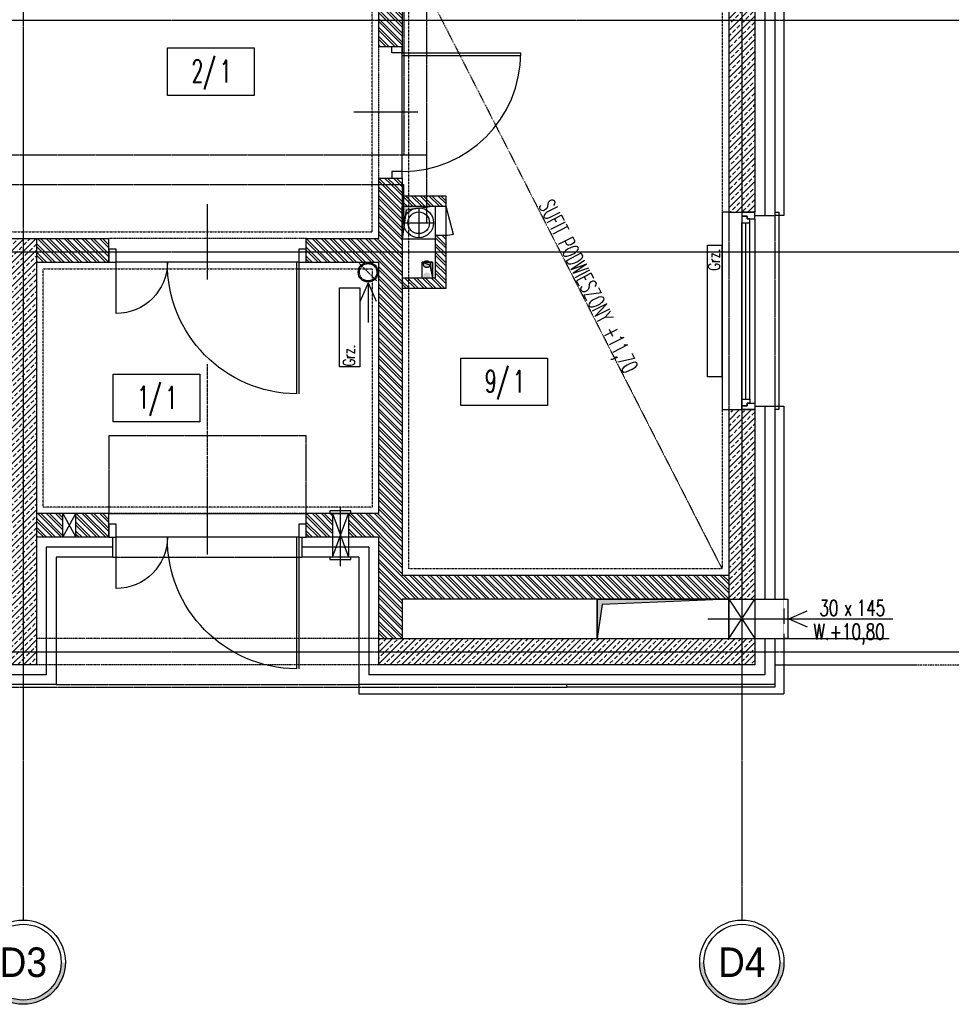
# Model space of a CAD drawing. Header units: inches. Extents: x 788 to 26783, y -4103 to 21.
# Tile 58 of 101: x 22082 to 22790, y -3749 to -3001. Entities that reach past the tile are written whole.
import ezdxf
from ezdxf.enums import TextEntityAlignment as Align

# ---------------------------------------------------------------- set-up
doc = ezdxf.new("R2010")
doc.units = ezdxf.units.IN
doc.header["$MEASUREMENT"] = 0
for name, pattern in [('CENTER', [2, 1.25, -0.25, 0.25, -0.25]), ('DASHDOT', [1, 0.5, -0.25, 0, -0.25]), ('DASHED', [0.75, 0.5, -0.25]), ('DASHED2', [0.375, 0.25, -0.125]), ('DIVIDE', [31.75, 12.7, -6.35, 0, -6.35, 0, -6.35])]:
    doc.linetypes.add(name, pattern=pattern)
for name, color, linetype in [('Drz---drzwi', 5, 'Continuous'), ('Fas-metal-widok', 8, 'Continuous'), ('Ins-co', 2, 'Continuous'), ('Ins-went', 141, 'Continuous'), ('Ins-wod', 4, 'Continuous'), ('Okn---okna', 5, 'Continuous'), ('Opis-pom', 6, 'Continuous'), ('Opis_pom_ramka', 6, 'Continuous'), ('Os-osie', 1, 'CENTER'), ('Os-osie glowne', 1, 'CENTER'), ('Os-osie-opis', 2, 'Continuous'), ('Pzt-chodniki', 8, 'Continuous'), ('Sc-beton', 7, 'Continuous'), ('Sc-beton-hatch', 86, 'Continuous'), ('Sc-cegla pustak', 42, 'Continuous'), ('Sc-cegla pustak-hatch', 8, 'Continuous'), ('Sc-izolacja term-styropian', 151, 'STYROPIAN-KA'), ('Sc-kamien', 31, 'Continuous'), ('Sc-nadproza kon', 5, 'DASHED2'), ('Sc-silikat', 61, 'Continuous'), ('Suf-widok', 8, 'Continuous'), ('W-idok', 8, 'Continuous'), ('W-idok nad', 5, 'DASHED2'), ('W-otwor-strop', 1, 'Continuous'), ('W-otwor-strop-nad', 126, 'DASHED2'), ('W-przebicia-ściany', 223, 'Continuous')]:
    doc.layers.add(name, color=color, linetype=linetype)
doc.styles.add('dwg_opis duży', font='ARIAL.TTF', dxfattribs={"width": 0.9})
doc.styles.add('KA wymiar', font='romans.shx', dxfattribs={"width": 0.6})
doc.styles.add('ROMANS', font='romans', dxfattribs={"width": 0.85})
doc.linetypes.add('BATTING', pattern='A,0.0001,-0.1,[134,ltypeshp.shx,S=0.1,R=0,X=-0.1,Y=0],-0.2,[134,ltypeshp.shx,S=0.1,R=180,X=0.1,Y=0],-0.1', length=0.4001)
doc.linetypes.add('STYROPIAN-KA', pattern='A,0.0001,-0.1,[135,ltypeshp.shx,S=0.1,R=0,X=-0.1,Y=0],0,[135,ltypeshp.shx,S=0.1,R=180,X=0.1,Y=0],-0.1', length=0.2001)
pattern_1 = [(45, (-29453.0206, 59998.92), (-4.49012806, 4.49012806), []), (45, (-29448.5305, 59998.92), (-4.49012806, 4.49012806), [3.175, -1.5875])]
pattern_2 = [(135, (-29453.0206, 59998.92), (-3.36759605, -3.36759605), []), (135, (-29453.0206, 60001.165), (-3.36759605, -3.36759605), [])]

# ---------------------------------------------------------------- blocks, each defined once
blk = doc.blocks.new('_SDHGG')
at = {"ltscale": 7}
for p, q in [((13, -75), (-44, -75)), ((0, -142.5), (100, -142.5)), ((0, -144.5), (100, -144.5))]:
    blk.add_line(p, q, dxfattribs=at)
for points in [[(-10, -5.5), (-10, 0), (0, 0), (0, -5.5)], [(-10, -150), (-10, -144.5), (0, -144.5), (0, -150)]]:
    blk.add_lwpolyline(points, close=True, dxfattribs=at)
for points in [[(0, -144.5), (0, -5.5)], [(39, -5.5), (0, -5.5)]]:
    blk.add_lwpolyline(points, dxfattribs=at)
blk.add_arc((0, -5.5), 39, 270, 0)
blk.add_arc((1, -143.5), 99.01, 0.57873, 90.57873, dxfattribs=at)
blk = doc.blocks.new('_0630_DRZWI_90')
at = {"ltscale": 7}
for p, q in [((5, 8), (5, 98)), ((6.8, 8), (6.8, 97.98))]:
    blk.add_line(p, q, dxfattribs=at)
at = {"ltscale": 25}
for p, q in [((50, 19.7), (50, -28.9)), ((5, 8), (0, 8)), ((0, 8), (5, 8)), ((0, 0), (0, 8)), ((95, 8), (5, 8)), ((5, 8), (5, 0)), ((95, 8), (95, 0)), ((100, 8), (95, 8)), ((100, 0), (100, 8)), ((5, 0), (0, 0)), ((5, 0), (0, 0)), ((95, 0), (100, 0)), ((95, 0), (100, 0))]:
    blk.add_line(p, q, dxfattribs=at)
at = {"ltscale": 7}
blk.add_arc((5, 8), 90, 0, 90, dxfattribs=at)
blk = doc.blocks.new('_FKHJK')
for p, q in [((-10, 0), (-15, 0)), ((-15, 0), (-15, -150)), ((25, 0), (28, 0)), ((28, 0), (28, -150)), ((10, -5), (10, -145)), ((0, -142), (0, -8)), ((3, -142), (3, -8)), ((6, -142), (6, -8)), ((-15, -150), (-10, -150)), ((28, -150), (25, -150))]:
    blk.add_line(p, q)
at = {"linetype": 'DASHED2'}
for p, q in [((-10, 0), (-10, -150)), ((25, 0), (25, -150))]:
    blk.add_line(p, q, dxfattribs=at)
for points in [[(10, -5), (10, 0), (0, 0), (0, -3), (4, -3), (4, -5)], [(6, -8), (6, -5), (4, -5), (4, -3), (0, -3), (0, -5), (0, -8)], [(6, -142), (6, -145), (4, -145), (4, -147), (0, -147), (0, -145), (0, -142)], [(10, -145), (10, -150), (0, -150), (0, -147), (4, -147), (4, -145)]]:
    blk.add_lwpolyline(points, close=True)
blk = doc.blocks.new('_opis_osi_liczbowy')
blk.add_hatch(color=256).paths.add_polyline_path([(32, 32), (32, 28.8, -1), (32, -28.8), (32, -32, 1)])
for radius in [32, 28.8]:
    blk.add_circle((32, 0), radius)
at = {"style": 'dwg_opis duży', "width": 0.9}
blk.add_attdef('AXNAMEH', text='', height=22.4, rotation=90, dxfattribs=at).set_placement((32, 0), align=Align.MIDDLE_CENTER)
blk = doc.blocks.new('_STRZAŁKA_WENT')
for q in [(-6.02, -14.01), (0, -30.24), (6.02, -14.01)]:
    blk.add_line((0, 0), q)
blk = doc.blocks.new('_kdjkgjksjhgkfhh')
for p, q in [((0, 11.25), (0, -11.25)), ((-11.25, 0), (11.25, 0))]:
    blk.add_line(p, q)
for radius in [11.34, 8.25]:
    blk.add_circle((0, 0), radius)
blk = doc.blocks.new('ozn_opis-schodów1-rzut')
at = {"style": 'ROMANS', "width": 0.7}
blk.add_text('x', height=12, dxfattribs=at).set_placement((-3.32, 3))
at = {"ltscale": 25, "style": 'ROMANS', "width": 0.7}
blk.add_attdef('Ilość', text='', height=12, dxfattribs=at).set_placement((-7.75, 3), align=Align.RIGHT)
blk.add_attdef('Wysokość', (6.22, 3), '', height=12, dxfattribs=at)
blk.add_attdef('Długość', text='', height=12, dxfattribs=at).set_placement((0.41, -15), align=Align.CENTER)
blk = doc.blocks.new('_opis_pom_metka')
at = {"layer": 'Opis_pom_ramka'}
blk.add_lwpolyline([(-33.13, 0), (32.87, 0), (32.87, -36), (-33.13, -36)], close=True, dxfattribs=at)
at = {"style": 'KA wymiar', "width": 0.6}
blk.add_attdef('KO/', text='', height=16.8, dxfattribs=at).set_placement((3.45, -25.87), align=Align.RIGHT)
blk.add_attdef('NR', (3.8, -26.16), '', height=16.8, dxfattribs=at)

msp = doc.modelspace()

# ---------------------------------------------------------------- hatches: boundary and pattern name
at = {"layer": 'Ins-went', "linetype": 'DASHED'}
h = msp.add_hatch(color=256, dxfattribs=at)
h.paths.add_polyline_path([(22388.51, -3195.99, 1), (22393.76, -3195.99, 1)])
h.paths.add_polyline_path([(22393.76, -3187.06, 1), (22388.51, -3187.06, 1)])
at = {"layer": 'Sc-beton-hatch'}
h = msp.add_hatch(dxfattribs=at)
h.set_pattern_fill('ANSI33', color=256, style=0)
h.set_pattern_definition(pattern_1)
h.paths.add_polyline_path([(22630.53, -3001.59), (22620.53, -3001.59), (22620.53, -3147.59), (22630.53, -3147.59)])
h.paths.add_polyline_path([(22640.53, -3001.59), (22630.53, -3001.59), (22630.53, -3147.59), (22640.53, -3147.59)])
h.paths.add_polyline_path([(22640.53, -2946.15), (22630.53, -2940.73), (22630.53, -3001.59), (22640.53, -3001.59)])
h.paths.add_polyline_path([(22630.53, -2940.73), (22624.74, -2937.59), (22553.27, -2937.59), (22553.87, -2947.59), (22620.53, -2947.59), (22620.53, -3001.59), (22630.53, -3001.59)])
h.paths.add_polyline_path([(22640.53, -2913.94), (22630.53, -2914.11), (22630.53, -2937.59), (22640.53, -2937.59)])
h.paths.add_polyline_path([(22630.53, -2914.11), (22620.53, -2914.28), (22620.53, -2924.44), (22620.53, -2927.59), (22606.3, -2927.59), (22624.74, -2937.59), (22630.53, -2937.59)])
h.paths.add_polyline_path([(22606.3, -2927.59), (22552.66, -2927.59), (22553.27, -2937.59), (22624.74, -2937.59)])
h.paths.add_polyline_path([(22552.66, -2927.59), (22540.53, -2927.59), (22541.45, -2937.59), (22553.27, -2937.59)])
h.paths.add_polyline_path([(22553.27, -2937.59), (22541.45, -2937.59), (22542.36, -2947.59), (22553.87, -2947.59)])
h.paths.add_polyline_path([(22540.53, -2927.59), (22532.76, -2927.59), (22534.01, -2937.59), (22541.45, -2937.59)])
h.paths.add_polyline_path([(22541.45, -2937.59), (22534.01, -2937.59), (22535.26, -2947.59), (22542.36, -2947.59)])
h.paths.add_polyline_path([(22534.01, -2937.59), (22491.19, -2937.59), (22486.12, -2947.59), (22535.26, -2947.59)])
h.paths.add_polyline_path([(22532.76, -2927.59), (22520.53, -2927.59), (22496.25, -2927.59), (22491.19, -2937.59), (22534.01, -2937.59)])
h.paths.add_polyline_path([(22496.25, -2927.59), (22468.99, -2927.59), (22468.7, -2937.59), (22491.19, -2937.59)])
h.paths.add_polyline_path([(22491.19, -2937.59), (22468.7, -2937.59), (22468.4, -2947.59), (22486.12, -2947.59)])
h.paths.add_polyline_path([(22468.7, -2937.59), (22392.53, -2937.59), (22392.53, -2947.59), (22468.4, -2947.59)])
h.paths.add_polyline_path([(22468.99, -2927.59), (22392.53, -2927.59), (22392.53, -2937.59), (22468.7, -2937.59)])
h.paths.add_polyline_path([(22372.53, -2937.59), (22354.53, -2937.59), (22354.53, -2947.59), (22372.53, -2947.59)])
h.paths.add_polyline_path([(22372.53, -2927.59), (22354.53, -2927.59), (22354.53, -2937.59), (22372.53, -2937.59)])
h.paths.add_polyline_path([(22622.07, -2951.63), (22638.99, -2951.63), (22638.99, -2968.88), (22622.07, -2968.88)], flags=9)
h.paths.add_polyline_path([(22564.55, -2946.05), (22564.55, -2929.13), (22581.8, -2929.13), (22581.8, -2946.05)], flags=9)
h.paths.add_polyline_path([(22478.15, -2941.94), (22478.15, -2925.02), (22495.4, -2925.02), (22495.4, -2941.94)], flags=9)
h = msp.add_hatch(dxfattribs=at)
h.set_pattern_fill('ANSI33', color=256, style=0)
h.set_pattern_definition(pattern_1)
h.paths.add_polyline_path([(22084.53, -3167.59), (22036.03, -3167.59), (22036.03, -3177.59), (22084.53, -3177.59)])
h.paths.add_polyline_path([(22094.53, -3167.59), (22084.53, -3167.59), (22084.53, -3177.59), (22094.53, -3177.59)])
h.paths.add_polyline_path([(22094.53, -3177.59), (22084.53, -3177.59), (22084.53, -3481.59), (22094.53, -3481.59)])
h.paths.add_polyline_path([(22084.53, -3177.59), (22036.03, -3177.59), (22036.03, -3187.59), (22074.53, -3187.59), (22074.53, -3379.59), (22074.53, -3471.59), (22028.24, -3471.59), (22028.24, -3481.59), (22084.53, -3481.59)])
h.paths.add_polyline_path([(22076.07, -3437.93), (22092.99, -3437.93), (22092.99, -3455.18), (22076.07, -3455.18)], flags=9)
h.paths.add_polyline_path([(22076.07, -3189.85), (22092.99, -3189.85), (22092.99, -3207.1), (22076.07, -3207.1)], flags=9)
h = msp.add_hatch(dxfattribs=at)
h.set_pattern_fill('ANSI33', color=256, style=0)
h.set_pattern_definition(pattern_1)
h.paths.add_polyline_path([(22630.53, -3441.59), (22640.53, -3441.59), (22640.53, -3297.59), (22630.53, -3297.59)])
h.paths.add_polyline_path([(22630.53, -3297.59), (22620.53, -3297.59), (22620.53, -3441.59), (22630.53, -3441.59)])
h = msp.add_hatch(dxfattribs=at)
h.set_pattern_fill('ANSI33', color=256, style=0)
h.set_pattern_definition(pattern_1)
h.paths.add_polyline_path([(22630.53, -3491.59), (22640.53, -3491.59), (22640.53, -3481.59), (22630.53, -3481.59)])
h.paths.add_polyline_path([(22640.53, -3481.59), (22640.53, -3471.59), (22630.53, -3471.59), (22630.53, -3481.59)])
h.paths.add_polyline_path([(22630.53, -3481.59), (22630.53, -3471.59), (22620.53, -3471.59), (22520.53, -3471.59), (22354.53, -3471.59), (22354.53, -3481.59)])
h.paths.add_polyline_path([(22354.53, -3481.59), (22354.53, -3491.59), (22630.53, -3491.59), (22630.53, -3481.59)])
h.paths.add_polyline_path([(22564.55, -3490.05), (22564.55, -3473.13), (22581.8, -3473.13), (22581.8, -3490.05)], flags=9)
h = msp.add_hatch(dxfattribs=at)
h.set_pattern_fill('ANSI33', color=256, style=0)
h.set_pattern_definition(pattern_1)
h.paths.add_polyline_path([(22094.53, -3481.59), (22084.53, -3481.59), (22084.53, -3491.59), (22094.53, -3491.59)])
h.paths.add_polyline_path([(22084.53, -3481.59), (22028.24, -3481.59), (22028.24, -3491.59), (22084.53, -3491.59)])
at = {"layer": 'Sc-cegla pustak-hatch'}
h = msp.add_hatch(dxfattribs=at)
h.set_pattern_fill('ANSI32', color=256, scale=0.5, angle=90, style=0)
h.set_pattern_definition(pattern_2)
h.paths.add_polyline_path([(22372.53, -3021.59), (22372.53, -3001.59), (22354.53, -3001.59), (22354.53, -3021.59)])
h.paths.add_polyline_path([(22354.53, -3001.59), (22372.53, -3001.59), (22372.53, -2959.18), (22354.53, -2959.18)])
h.paths.add_polyline_path([(22354.53, -2947.59), (22354.53, -2959.18), (22372.53, -2959.18), (22372.53, -2947.59)])
h.paths.add_polyline_path([(22355.56, -2951.63), (22371.49, -2951.63), (22371.49, -2968.88), (22355.56, -2968.88)], flags=9)
h = msp.add_hatch(dxfattribs=at)
h.set_pattern_fill('ANSI32', color=256, scale=0.5, angle=90, style=0)
h.set_pattern_definition(pattern_2)
h.paths.add_polyline_path([(22149.53, -3177.59), (22149.53, -3175.59), (22149.53, -3167.59), (22094.53, -3167.59), (22094.53, -3177.59)])
h.paths.add_polyline_path([(22149.53, -3185.59), (22149.53, -3177.59), (22094.53, -3177.59), (22094.53, -3185.59)])
h.paths.add_polyline_path([(22372.53, -3126.5), (22372.53, -3121.59), (22364.53, -3121.59), (22354.53, -3121.59), (22354.53, -3126.5)])
h = msp.add_hatch(dxfattribs=at)
h.set_pattern_fill('ANSI32', color=256, scale=0.5, angle=90, style=0)
h.set_pattern_definition(pattern_2)
h.paths.add_polyline_path([(22114.53, -3376.59), (22094.53, -3376.59), (22094.53, -3394.59), (22114.53, -3394.59)])
h.paths.add_polyline_path([(22149.53, -3376.59), (22124.53, -3376.59), (22124.53, -3394.59), (22149.53, -3394.59)])
h.paths.add_polyline_path([(22319.53, -3376.59), (22299.53, -3376.59), (22299.53, -3394.59), (22319.53, -3394.59)])
h.paths.add_polyline_path([(22372.53, -3225.18), (22354.53, -3203.02), (22354.53, -3376.59), (22331.53, -3376.59), (22331.53, -3394.59), (22354.53, -3394.59), (22354.53, -3471.59), (22372.53, -3471.59), (22372.53, -3441.59), (22547.47, -3441.59), (22547.35, -3423.59), (22372.53, -3423.59)])
h.paths.add_polyline_path([(22620.53, -3423.59), (22547.35, -3423.59), (22547.47, -3441.59), (22620.53, -3441.59)])
h.paths.add_polyline_path([(22372.53, -3177.59), (22299.53, -3177.59), (22299.53, -3185.59), (22354.53, -3185.59), (22354.53, -3203.02), (22372.53, -3225.18)])
h.paths.add_polyline_path([(22372.53, -3126.5), (22354.53, -3126.5), (22354.53, -3167.59), (22299.53, -3167.59), (22299.53, -3177.59), (22372.53, -3177.59)])
h.paths.add_polyline_path([(22564.55, -3440.56), (22564.55, -3424.62), (22581.8, -3424.62), (22581.8, -3440.56)], flags=24)
h = msp.add_hatch(dxfattribs=at)
h.set_pattern_fill('ANSI32', color=256, scale=0.5, angle=90, style=0)
h.set_pattern_definition(pattern_2)
h.paths.add_polyline_path([(22372.53, -3143.08), (22373.73, -3143.08), (22373.73, -3135.08), (22372.53, -3135.08)])
h.paths.add_polyline_path([(22377.53, -3143.08), (22391.23, -3143.08), (22391.23, -3135.08), (22377.53, -3135.08)])
h.paths.add_polyline_path([(22373.73, -3143.08), (22377.53, -3143.08), (22377.53, -3135.08), (22373.73, -3135.08)])
h.paths.add_polyline_path([(22405.53, -3143.08), (22405.53, -3135.08), (22391.23, -3135.08), (22391.23, -3143.08)])
h.paths.add_polyline_path([(22405.53, -3165.08), (22397.53, -3165.08), (22397.53, -3177.59), (22405.53, -3177.59)])
h.paths.add_polyline_path([(22405.53, -3177.59), (22397.53, -3177.59), (22397.53, -3197.59), (22387.5, -3197.59), (22387.44, -3205.59), (22405.53, -3205.59)])
h.paths.add_polyline_path([(22387.5, -3197.59), (22377.53, -3197.59), (22377.53, -3205.59), (22387.44, -3205.59)])
h.paths.add_polyline_path([(22377.53, -3197.59), (22372.53, -3197.59), (22372.53, -3205.59), (22377.53, -3205.59)])
at = {"layer": 'W-otwor-strop'}
for points in [[(22397.53, -3143.08), (22375.53, -3146.08), (22372.53, -3168.08), (22372.53, -3143.08)], [(22395.53, -3197.59), (22395.53, -3185.59), (22387.53, -3185.59), (22393.53, -3187.59)], [(22520.53, -3441.59), (22520.53, -3471.59), (22524.53, -3445.59), (22620.53, -3441.59)]]:
    msp.add_hatch(color=256, dxfattribs=at).paths.add_polyline_path(points)

# ---------------------------------------------------------------- linework, layer by layer
at = {"layer": 'Drz---drzwi'}
msp.add_lwpolyline([(22405.53, -3143.08), (22411.31, -3164.3)], dxfattribs=at)
msp.add_arc((22405.53, -3143.08), 22, 270, 285.24309, dxfattribs=at)
at = {"layer": 'Fas-metal-widok', "linetype": 'DASHED', "ltscale": 0.5}
msp.add_lwpolyline([(21613.53, -3508.59), (22497.53, -3508.59)], dxfattribs=at)
at = {"layer": 'Fas-metal-widok', "ltscale": 0.5}
for points in [[(22655.53, -3506.59), (22655.53, -3508.59), (22497.53, -3508.59)], [(22497.53, -3508.59), (22497.53, -3506.59)]]:
    msp.add_lwpolyline(points, dxfattribs=at)
at = {"layer": 'Ins-co'}
for points in [[(22604.46, -3172.59), (22615.46, -3172.59), (22615.46, -3272.59), (22604.46, -3272.59)], [(22324.72, -3204.99), (22340.22, -3204.99), (22340.22, -3264.99), (22324.72, -3264.99)]]:
    msp.add_lwpolyline(points, close=True, dxfattribs=at)
at = {"layer": 'Ins-went', "linetype": 'DASHED'}
msp.add_line((22353.11, -3199.76), (22339.94, -3186.59), dxfattribs=at)
at = {"layer": 'Ins-went'}
for points in [[(22320.53, -3374.59), (22317.53, -3374.59), (22317.53, -3376.59), (22333.53, -3376.59), (22333.53, -3374.59)], [(22320.53, -3409.59), (22317.53, -3409.59), (22317.53, -3411.59), (22333.53, -3411.59), (22333.53, -3409.59)]]:
    msp.add_lwpolyline(points, close=True, dxfattribs=at)
at = {"layer": 'Ins-went', "linetype": 'DASHED'}
for centre, radius in [((22346.53, -3193.18), 6.59), ((22391.14, -3187.06), 2.63)]:
    msp.add_circle(centre, radius, dxfattribs=at)
at = {"layer": 'Ins-wod', "linetype": 'DASHED2'}
for points in [[(22391.23, -3155.59), (22391.23, -2428.59)], [(22373.73, -2444.59), (22373.73, -3103.9)], [(22066.53, -3103.9), (22391.23, -3103.9)], [(22066.53, -3126.5), (22373.73, -3126.5)], [(22373.73, -3155.59), (22373.73, -3126.5)]]:
    msp.add_lwpolyline(points, dxfattribs=at)
at = {"layer": 'Os-osie', "ltscale": 0.2}
msp.add_lwpolyline([(22224.53, -3403.53), (22224.53, -3263.15)], dxfattribs=at)
at = {"layer": 'Os-osie glowne'}
for points in [[(22084.53, -2106.59), (22084.53, -3669.48)], [(22630.53, -2106.59), (22630.53, -3669.48)], [(21255.53, -3001.59), (23893.41, -3001.59)], [(21255.53, -3177.59), (23893.41, -3177.59)], [(21255.53, -3481.59), (23893.41, -3481.59)]]:
    msp.add_lwpolyline(points, dxfattribs=at)
at = {"layer": 'Os-osie-opis'}
for points in [[(22084.53, -3669.48), (22084.53, -3685.48)], [(22630.53, -3669.48), (22630.53, -3685.48)]]:
    msp.add_lwpolyline(points, dxfattribs=at)
at = {"layer": 'Pzt-chodniki'}
for points in [[(22655.53, -3471.58), (22742.53, -3471.58)], [(22655.53, -3491.58), (22762.53, -3491.58)], [(22655.53, -3491.58), (22762.53, -3491.58)]]:
    msp.add_lwpolyline(points, dxfattribs=at)
at = {"layer": 'Sc-beton'}
for p, q in [((22640.53, -2665.59), (22640.53, -3147.59)), ((22640.53, -3297.59), (22640.53, -3491.59)), ((22094.53, -3491.59), (21727.53, -3491.59)), ((22640.53, -3491.59), (22354.53, -3491.59))]:
    msp.add_line(p, q, dxfattribs=at)
for points in [[(22620.53, -2947.59), (22620.53, -3147.59)], [(22620.53, -3147.59), (22640.53, -3147.59)], [(22036.03, -3167.59), (22094.53, -3167.59)], [(22094.53, -3167.59), (22094.53, -3491.59)], [(22620.53, -3297.59), (22620.53, -3471.59)], [(22620.53, -3297.59), (22640.53, -3297.59)], [(22354.53, -3471.59), (22620.53, -3471.59)], [(22354.53, -3471.59), (22354.53, -3491.59)]]:
    msp.add_lwpolyline(points, dxfattribs=at)
at = {"layer": 'Sc-cegla pustak'}
for p, q in [((22149.53, -3376.59), (22094.53, -3376.59)), ((22354.53, -3376.59), (22299.53, -3376.59)), ((22149.53, -3394.59), (22094.53, -3394.59)), ((22354.53, -3394.59), (22299.53, -3394.59)), ((22620.53, -3423.59), (22372.53, -3423.59)), ((22620.53, -3441.59), (22372.53, -3441.59))]:
    msp.add_line(p, q, dxfattribs=at)
for points in [[(22354.53, -2947.59), (22354.53, -3021.59)], [(22372.53, -2947.59), (22372.53, -3021.59)], [(22354.53, -3021.59), (22372.53, -3021.59)], [(22354.53, -3121.59), (22354.53, -3167.59)], [(22354.53, -3121.59), (22372.53, -3121.59)], [(22372.53, -3121.59), (22372.53, -3423.59)], [(22094.53, -3167.59), (22149.53, -3167.59)], [(22149.53, -3185.59), (22149.53, -3167.59)], [(22299.53, -3185.59), (22299.53, -3167.59)], [(22299.53, -3167.59), (22354.53, -3167.59)], [(22094.53, -3185.59), (22149.53, -3185.59)], [(22299.53, -3185.59), (22354.53, -3185.59)], [(22354.53, -3185.59), (22354.53, -3376.59)], [(22149.53, -3394.59), (22149.53, -3376.59)], [(22299.53, -3394.59), (22299.53, -3376.59)], [(22354.53, -3394.59), (22354.53, -3471.59)], [(22372.53, -3441.59), (22372.53, -3471.59)]]:
    msp.add_lwpolyline(points, dxfattribs=at)
at = {"layer": 'Sc-izolacja term-styropian', "linetype": 'BATTING', "ltscale": 0.35}
for p, q in [((22648.03, -2663.09), (22648.03, -3150.09)), ((22648.03, -3295.09), (22648.03, -3441.59)), ((22347.03, -3402.09), (22296.53, -3402.09)), ((22648.03, -3471.59), (22648.03, -3499.09)), ((22102.03, -3499.09), (22028.24, -3499.09)), ((22648.03, -3499.09), (22347.03, -3499.09))]:
    msp.add_line(p, q, dxfattribs=at)
at = {"layer": 'Sc-izolacja term-styropian', "linetype": 'ByBlock'}
for p, q in [((22655.53, -2663.09), (22655.53, -3150.09)), ((22655.53, -3295.09), (22655.53, -3441.59)), ((22152.53, -3409.59), (22109.53, -3409.59)), ((22339.53, -3409.59), (22296.53, -3409.59)), ((22655.53, -3471.59), (22655.53, -3506.59)), ((22109.53, -3506.59), (22028.24, -3506.59)), ((22655.53, -3506.59), (22339.53, -3506.59))]:
    msp.add_line(p, q, dxfattribs=at)
for points in [[(22640.53, -3150.09), (22655.53, -3150.09)], [(22640.53, -3295.09), (22655.53, -3295.09)], [(22152.53, -3409.59), (22152.53, -3394.59)], [(22296.53, -3409.59), (22296.53, -3394.59)], [(22109.53, -3409.59), (22109.53, -3506.59)], [(22339.53, -3409.59), (22339.53, -3506.59)], [(22640.53, -3441.59), (22655.53, -3441.59)], [(22640.53, -3471.59), (22655.53, -3471.59)]]:
    msp.add_lwpolyline(points, dxfattribs=at)
at = {"layer": 'Sc-izolacja term-styropian', "linetype": 'BATTING', "ltscale": 0.35}
for points in [[(22102.03, -3402.09), (22102.03, -3499.09)], [(22152.53, -3402.09), (22102.03, -3402.09)], [(22347.03, -3402.09), (22347.03, -3499.09)]]:
    msp.add_lwpolyline(points, dxfattribs=at)
at = {"layer": 'Sc-kamien'}
for points in [[(22655.53, -2663.09), (22662.53, -2663.09), (22662.53, -3150.09), (22655.53, -3150.09)], [(22655.53, -3295.09), (22662.53, -3295.09), (22662.53, -3441.59)], [(22655.53, -3441.59), (22662.53, -3441.59)], [(22655.53, -3471.59), (22662.53, -3471.59)], [(22662.53, -3471.59), (22662.53, -3513.59)], [(22339.53, -3506.59), (22339.53, -3513.59), (22662.53, -3513.59)]]:
    msp.add_lwpolyline(points, dxfattribs=at)
at = {"layer": 'Sc-nadproza kon', "linetype": 'DASHDOT', "ltscale": 0.5}
for points in [[(22354.53, -3021.59), (22354.53, -3121.59)], [(22299.53, -3167.59), (22149.53, -3167.59)], [(22299.53, -3376.59), (22149.53, -3376.59)], [(22354.53, -3471.59), (22094.53, -3471.59)], [(22354.53, -3491.59), (22094.53, -3491.59)]]:
    msp.add_lwpolyline(points, dxfattribs=at)
at = {"layer": 'Sc-silikat'}
for p, q in [((22372.53, -3135.08), (22405.53, -3135.08)), ((22405.53, -3135.08), (22405.53, -3205.59)), ((22372.53, -3143.08), (22405.53, -3143.08)), ((22397.53, -3143.08), (22397.53, -3197.59)), ((22397.53, -3197.59), (22372.53, -3197.59)), ((22405.53, -3205.59), (22372.53, -3205.59))]:
    msp.add_line(p, q, dxfattribs=at)
msp.add_lwpolyline([(22397.53, -3165.08), (22405.53, -3165.08)], dxfattribs=at)
at = {"layer": 'Suf-widok', "linetype": 'DIVIDE', "ltscale": 0.02}
for points in [[(22099.53, -2346.59), (22099.53, -2701.59), (22126.53, -2701.59), (22126.53, -2821.59), (21830.53, -2821.59), (21830.53, -3016.59), (21760.53, -3016.59), (21760.53, -3162.59), (22349.53, -3162.59), (22349.53, -2346.59)], [(22377.53, -2952.59), (22615.53, -2952.59), (22615.53, -3418.59), (22377.53, -3418.59)], [(22099.53, -3190.59), (22349.53, -3190.59), (22349.53, -3371.59), (22099.53, -3371.59)]]:
    msp.add_lwpolyline(points, close=True, dxfattribs=at)
msp.add_lwpolyline([(22377.53, -2952.59), (22615.53, -3418.59)], dxfattribs=at)
at = {"layer": 'W-idok', "linetype": 'DASHED', "ltscale": 0.3}
msp.add_lwpolyline([(22662.53, -3441.59), (22662.53, -3471.58)], dxfattribs=at)
at = {"layer": 'W-idok'}
msp.add_lwpolyline([(22662.53, -3441.59), (22665.53, -3441.59), (22665.53, -3471.59), (22662.53, -3471.59)], dxfattribs=at)
at = {"layer": 'W-idok nad', "ltscale": 5}
msp.add_line((22655.53, -3491.58), (23764.53, -3491.59), dxfattribs=at)
at = {"layer": 'W-idok nad'}
msp.add_lwpolyline([(22149.53, -3317.59), (22149.53, -3376.59), (22299.53, -3376.59), (22299.53, -3317.59)], close=True, dxfattribs=at)
for points in [[(22152.53, -3409.59), (22296.53, -3409.59)], [(22109.53, -3506.59), (22339.53, -3506.59)]]:
    msp.add_lwpolyline(points, dxfattribs=at)
at = {"layer": 'W-otwor-strop'}
for points in [[(22372.53, -3143.08), (22397.53, -3143.08), (22397.53, -3168.08), (22372.53, -3168.08)], [(22397.53, -3143.08), (22375.53, -3146.08), (22372.53, -3168.08), (22372.53, -3143.08)], [(22387.53, -3197.59), (22387.53, -3185.59), (22395.53, -3185.59), (22395.53, -3197.59)], [(22395.53, -3197.59), (22395.53, -3185.59), (22387.53, -3185.59), (22393.53, -3187.59)], [(22520.53, -3441.59), (22520.53, -3471.59), (22620.53, -3471.59), (22620.53, -3441.59)], [(22520.53, -3471.59), (22520.53, -3441.59), (22620.53, -3441.59), (22524.53, -3445.59)]]:
    msp.add_lwpolyline(points, close=True, dxfattribs=at)
at = {"layer": 'W-otwor-strop-nad', "linetype": 'Continuous'}
msp.add_circle((22346.53, -3193.18), 7.5, dxfattribs=at)
at = {"layer": 'W-przebicia-ściany'}
for p, q in [((22620.53, -3441.59), (22640.53, -3441.59)), ((22620.53, -3471.59), (22640.53, -3471.59))]:
    msp.add_line(p, q, dxfattribs=at)
for points in [[(22325.53, -3416.59), (22325.53, -3371.59)], [(22114.53, -3394.59), (22114.53, -3376.59)], [(22114.53, -3376.59), (22124.53, -3394.59)], [(22114.53, -3394.59), (22124.53, -3376.59)], [(22124.53, -3394.59), (22124.53, -3376.59)], [(22319.53, -3376.59), (22319.53, -3409.59)], [(22319.53, -3409.59), (22331.53, -3376.59)], [(22319.53, -3376.59), (22331.53, -3409.59)], [(22331.53, -3376.59), (22331.53, -3409.59)], [(22620.53, -3441.59), (22640.53, -3471.59)], [(22620.53, -3471.59), (22640.53, -3441.59)], [(22604.62, -3456.59), (22745.25, -3456.59)]]:
    msp.add_lwpolyline(points, dxfattribs=at)

# ---------------------------------------------------------------- block references
at = {"layer": 'Drz---drzwi', "rotation": 270}
msp.add_blockref('_0630_DRZWI_90', (22364.53, -3021.59), dxfattribs=at)
at = {"layer": 'Drz---drzwi', "xscale": -1, "rotation": 90}
for p in [(22149.53, -3185.59), (22149.53, -3394.59)]:
    msp.add_blockref('_SDHGG', p, dxfattribs=at)
at = {"layer": 'Ins-went', "xscale": -1}
msp.add_blockref('_STRZAŁKA_WENT', (22346.53, -3201.18), dxfattribs=at)
at = {"layer": 'Ins-went', "xscale": -1, "rotation": 90}
msp.add_blockref('_STRZAŁKA_WENT', (22666.17, -3456.59), dxfattribs=at)
msp.add_blockref('_STRZAŁKA_WENT', (22666.17, -3456.59), dxfattribs=at)
at = {"layer": 'Ins-wod'}
msp.add_blockref('_kdjkgjksjhgkfhh', (22384.98, -3155.59), dxfattribs=at)
at = {"layer": 'Okn---okna'}
msp.add_blockref('_FKHJK', (22630.53, -3147.59), dxfattribs=at)
at = {"layer": 'Opis-pom'}
ref = msp.add_blockref('_opis_pom_metka', (22227.12, -3022.8), dxfattribs=at)
ref.add_attrib('KO/', '2/', dxfattribs={"layer": '0', "height": 16.8, "style": 'KA wymiar', "width": 0.6}).set_placement((22230.65, -3048.67), align=Align.RIGHT)
ref.add_attrib('NR', '1', (22233.88, -3048.97), dxfattribs={"layer": '0', "height": 16.8, "style": 'KA wymiar', "width": 0.6})
ref = msp.add_blockref('_opis_pom_metka', (22450.03, -3258.48), dxfattribs=at)
ref.add_attrib('KO/', '9/', dxfattribs={"layer": '0', "height": 16.8, "style": 'KA wymiar', "width": 0.6}).set_placement((22453.55, -3284.35), align=Align.RIGHT)
ref.add_attrib('NR', '1', (22456.79, -3284.64), dxfattribs={"layer": '0', "height": 16.8, "style": 'KA wymiar', "width": 0.6})
ref = msp.add_blockref('_opis_pom_metka', (22185.91, -3270.77), dxfattribs=at)
ref.add_attrib('KO/', '1/', dxfattribs={"layer": '0', "height": 16.8, "style": 'KA wymiar', "width": 0.6}).set_placement((22189.43, -3296.63), align=Align.RIGHT)
ref.add_attrib('NR', '1', (22192.66, -3296.93), dxfattribs={"layer": '0', "height": 16.8, "style": 'KA wymiar', "width": 0.6})
at = {"layer": 'Os-osie-opis', "rotation": 270}
for p, values in [((22084.53, -3685.48), {'AXNAMEH': 'D3'}), ((22630.53, -3685.48), {'AXNAMEH': 'D4'})]:
    msp.add_blockref('_opis_osi_liczbowy', p, dxfattribs=at).add_auto_attribs(values)
at = {"layer": 'W-przebicia-ściany'}
msp.add_blockref('ozn_opis-schodów1-rzut', (22711.65, -3457.3), dxfattribs=at).add_auto_attribs({'Ilość': '30', 'Wysokość': '145', 'Długość': 'W.+10,80'})

# ---------------------------------------------------------------- texts
at = {"layer": 'Ins-co', "style": 'ROMANS', "width": 0.7}
for p in [(22613.93, -3191.86, 0), (22336.53, -3264.69, 0)]:
    msp.add_text('Grz.', height=9, rotation=90, dxfattribs=at).set_placement(p)
at = {"layer": 'Suf-widok', "linetype": 'DIVIDE', "ltscale": 0.02, "insert": (22486.9, -3136.71), "char_height": 12.5, "width": 1930.6004, "attachment_point": 1, "rotation": 296.95541, "style": 'KA wymiar'}
msp.add_mtext('SUFIT PODWIESZONY +11,70', dxfattribs=at)

doc.saveas('drawing.dxf')
